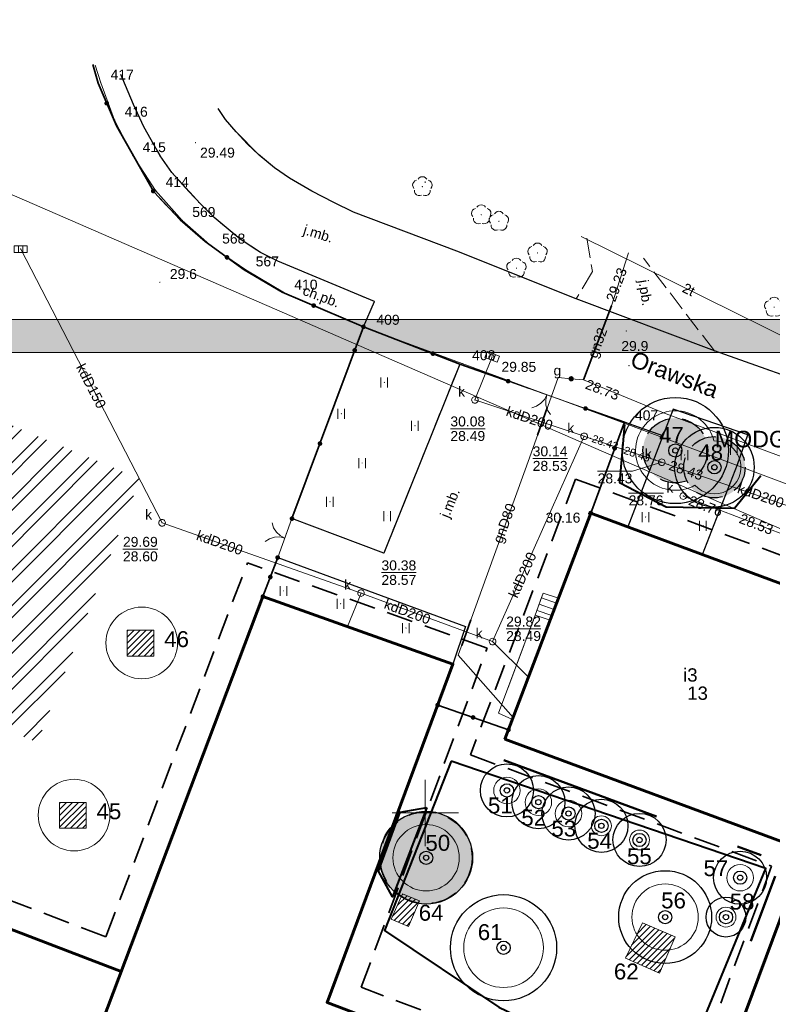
# Model space of a CAD drawing. Extents: x 5468194 to 5468404, y 5919486 to 5919674.
# Tile 8 of 15: x 5468269 to 5468326, y 5919586 to 5919660. Entities that reach past the tile are written whole.
import ezdxf
from ezdxf.enums import TextEntityAlignment as Align

# ---------------------------------------------------------------- set-up
doc = ezdxf.new("R2010")
doc.units = 0
doc.header["$PDSIZE"] = 0.75
doc.linetypes.add('PRZER2-1', pattern=[3, 2, -1])
doc.linetypes.add('PRZER3-1', pattern=[4, 3, -1])
doc.layers.get('0').update_dxf_attribs({"color": 253, "linetype": 'CONTINUOUS', "lineweight": 13})
for name, color, linetype, lineweight in [('GEPPGD', 253, 'CONTINUOUS', 18), ('GEPPGD_O', 253, 'CONTINUOUS', 18), ('GESBLO', 253, 'CONTINUOUS', 18), ('GESBZO', 253, 'CONTINUOUS', 50), ('GESBZO_O', 253, 'CONTINUOUS', 50), ('GESDZI', 30, 'CONTINUOUS', 18), ('GESSCH', 253, 'CONTINUOUS', 18), ('GOSRBG', 253, 'CONTINUOUS', 18), ('GOSRBG_O', 253, 'CONTINUOUS', 18), ('GSLKBR', 253, 'CONTINUOUS', 18), ('GSLKOG', 253, 'CONTINUOUS', 35), ('GSLKRW', 253, 'CONTINUOUS', 25), ('GSPPRB', 253, 'CONTINUOUS', 20), ('GSPRDL', 253, 'CONTINUOUS', 18), ('GSPWPN', 253, 'CONTINUOUS', 13), ('GSPWPN_O', 253, 'CONTINUOUS', 13), ('GSPWPS', 253, 'CONTINUOUS', 13), ('GSPWPS_O', 253, 'CONTINUOUS', 13), ('GSSKOA', 253, 'PRZER3-1', 18), ('GSSKOA_O', 253, 'PRZER3-1', 18), ('GSSKOD', 253, 'PRZER2-1', 18), ('GSSKOD_O', 253, 'PRZER2-1', 18), ('GSSUTR', 253, 'PRZER2-1', 18), ('GTGTXT', 253, 'CONTINUOUS', 18), ('GTGTXT_O', 253, 'CONTINUOUS', 18), ('GULGPR', 253, 'CONTINUOUS', 18), ('GULGPR_O', 253, 'CONTINUOUS', 18), ('GULKPR', 253, 'CONTINUOUS', 18), ('GULKPR_O', 253, 'CONTINUOUS', 18), ('GULLOB', 253, 'CONTINUOUS', 35), ('GULTPR', 253, 'CONTINUOUS', 18), ('GULTPR_O', 253, 'CONTINUOUS', 18), ('GUPGZA', 253, 'CONTINUOUS', 18), ('GUPGZA_O', 253, 'CONTINUOUS', 18), ('GUPIWZ', 253, 'CONTINUOUS', 18), ('GUPIWZ_O', 253, 'CONTINUOUS', 18), ('GUPKKS', 253, 'CONTINUOUS', 18), ('GUPKSD', 253, 'CONTINUOUS', 18), ('GUPPRZ', 253, 'CONTINUOUS', 18), ('GUPPRZ_O', 253, 'CONTINUOUS', 18), ('ZZ_budynek - termomodernizacja', 250, 'CONTINUOUS', 60), ('ZZ_drzewo nanoszone ręcznie', 34, 'CONTINUOUS', 30), ('ZZ_grupa krzewów', 250, 'CONTINUOUS', 13), ('ZZ_grupa krzewów_szraf', 250, 'CONTINUOUS', 13), ('ZZ_korona', 250, 'CONTINUOUS', 13), ('ZZ_miejsce składowania materiałów', 150, 'CONTINUOUS', 13), ('ZZ_ogrodzenie ochronne', 190, 'CONTINUOUS', 40), ('ZZ_prace ręczne', 1, 'CONTINUOUS', 40), ('ZZ_ramka', 250, 'CONTINUOUS', 13), ('ZZ_strefa NSOD', 30, 'PRZER2-1', 30), ('ZZ_strefa SOD', 2, 'CONTINUOUS', 30), ('ZZ_szalowanie wykopów', 32, 'CONTINUOUS', 50), ('ZZ_waloryzacja B', 5, 'CONTINUOUS', 30), ('ZZ_waloryzacja C', 6, 'CONTINUOUS', 30), ('ZZ_waloryzacja D', 1, 'CONTINUOUS', 30), ('ZZ_zakres oddziaływania prac', 40, 'PRZER2-1', 35)]:
    doc.layers.add(name, color=color, linetype=linetype, lineweight=lineweight)
doc.styles.add('GEO-INFO', font='arial.ttf')
pattern_1 = [(45, (0, 0), (-0.224506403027, 0.224506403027), [])]

# ---------------------------------------------------------------- blocks, each defined once
blk = doc.blocks.new('KOLO')
blk.add_hatch(color=0).paths.add_polyline_path([(-0.5, 0), (-0.482963, -0.12941), (-0.433013, -0.25), (-0.353553, -0.353553), (-0.25, -0.433013), (-0.12941, -0.482963), (0, -0.5), (0.12941, -0.482963), (0.25, -0.433013), (0.353553, -0.353553), (0.433013, -0.25), (0.482963, -0.12941), (0.5, 0), (0.482963, 0.12941), (0.433013, 0.25), (0.353553, 0.353553), (0.25, 0.433013), (0.12941, 0.482963), (0, 0.5), (-0.12941, 0.482963), (-0.25, 0.433013), (-0.353553, 0.353553), (-0.433013, 0.25), (-0.482963, 0.12941)])
blk = doc.blocks.new('EPPGN')
blk.add_hatch(color=0).paths.add_polyline_path([(0, -0.09), (0.027812, -0.085595), (0.052901, -0.072812), (0.072812, -0.052901), (0.085595, -0.027812), (0.09, 0), (0.085595, 0.027812), (0.072812, 0.052901), (0.052901, 0.072812), (0.027812, 0.085595), (0, 0.09), (-0.027812, 0.085595), (-0.052901, 0.072812), (-0.072812, 0.052901), (-0.085595, 0.027812), (-0.09, 0), (-0.085595, -0.027812), (-0.072812, -0.052901), (-0.052901, -0.072812), (-0.027812, -0.085595)])
blk = doc.blocks.new('POINT')
at = {"color": 0}
blk.add_point((0, 0), dxfattribs=at)
blk = doc.blocks.new('SLBRA')
at = {"color": 0}
for points in [[(1.732051, 1), (1.414214, 0.585786), (1, 0.267949), (0.517638, 0.068148), (0, 0)], [(0, 0), (0.517638, -0.068148), (1, -0.267949), (1.414214, -0.585786), (1.732051, -1)]]:
    blk.add_lwpolyline(points, dxfattribs=at)
blk = doc.blocks.new('SPTRW')
at = {"color": 0}
for points in [[(-0.51332, 0.7233), (-0.51332, -0.7767)], [(0.48668, -0.7767), (0.48668, 0.7233)]]:
    blk.add_lwpolyline(points, dxfattribs=at)
blk = doc.blocks.new('SPDLP')
blk.add_hatch(color=0).paths.add_polyline_path([(0, -0.09), (0.027812, -0.085595), (0.052901, -0.072812), (0.072812, -0.052901), (0.085595, -0.027812), (0.09, 0), (0.085595, 0.027812), (0.072812, 0.052901), (0.052901, 0.072812), (0.027812, 0.085595), (0, 0.09), (-0.027812, 0.085595), (-0.052901, 0.072812), (-0.072812, 0.052901), (-0.085595, 0.027812), (-0.09, 0), (-0.085595, -0.027812), (-0.072812, -0.052901), (-0.052901, -0.072812), (-0.027812, -0.085595)])
at = {"color": 0}
for points in [[(-0.648554, 1.126667), (-0.481106, 1.325358), (-0.255912, 1.454989), (0, 1.5), (0.255912, 1.454989), (0.481106, 1.325358), (0.648554, 1.126667)], [(-1.271938, -0.268652), (-1.40916, -0.048001), (-1.462858, 0.20623), (-1.426585, 0.463525), (-1.304695, 0.693003), (-1.11182, 0.867117), (-0.871109, 0.964971)], [(0.871109, 0.964971), (1.11182, 0.867117), (1.304695, 0.693003), (1.426585, 0.463525), (1.462858, 0.20623), (1.40916, -0.048001), (1.271938, -0.268652)], [(-0.137547, -1.292703), (-0.389802, -1.355024), (-0.648184, -1.327532), (-0.881678, -1.213525), (-1.062258, -1.026689), (-1.168249, -0.78945), (-1.186929, -0.530282)], [(1.186929, -0.530282), (1.168249, -0.78945), (1.062258, -1.026689), (0.881678, -1.213525), (0.648184, -1.327532), (0.389802, -1.355024), (0.137547, -1.292703)]]:
    blk.add_lwpolyline(points, dxfattribs=at)
blk = doc.blocks.new('OKRAG_PELNY')
at = {"color": 0}
blk.add_lwpolyline([(0, 0.5), (0.12941, 0.482963), (0.25, 0.433013), (0.353553, 0.353553), (0.433013, 0.25), (0.482963, 0.12941), (0.5, 0), (0.482963, -0.12941), (0.433013, -0.25), (0.353553, -0.353553), (0.25, -0.433013), (0.12941, -0.482963), (0, -0.5), (-0.12941, -0.482963), (-0.25, -0.433013), (-0.353553, -0.353553), (-0.433013, -0.25), (-0.482963, -0.12941), (-0.5, 0), (-0.482963, 0.12941), (-0.433013, 0.25), (-0.353553, 0.353553), (-0.25, 0.433013), (-0.12941, 0.482963)], close=True, dxfattribs=at)
blk = doc.blocks.new('SUUS05')
at = {"color": 0}
blk.add_lwpolyline([(0.5, -0.25), (-0.5, -0.25), (-0.5, 0.25), (0.5, 0.25)], close=True, dxfattribs=at)
for points in [[(-0.175, -0.25), (-0.175, 0.25)], [(0.175, -0.25), (0.175, 0.25)]]:
    blk.add_lwpolyline(points, dxfattribs=at)
blk = doc.blocks.new('drzewo nanoszone ręcznie')
at = {"layer": 'ZZ_drzewo nanoszone ręcznie'}
for radius in [0.5, 0.2]:
    blk.add_circle((0, 0), radius, dxfattribs=at)

msp = doc.modelspace()

# ---------------------------------------------------------------- hatches: boundary and pattern name
at = {"layer": 'ZZ_grupa krzewów_szraf'}
h = msp.add_hatch(dxfattribs=at)
h.set_pattern_fill('ANSI31', color=256, scale=0.1, style=0)
h.set_pattern_definition([(45, (25.44917, 5.84823), (-0.224506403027, 0.224506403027), [])])
h.paths.add_polyline_path([(5468277.542, 5919613.767), (5468279.55, 5919613.767), (5468279.55, 5919611.825), (5468277.542, 5919611.825)])
h = msp.add_hatch(dxfattribs=at)
h.set_pattern_fill('ANSI31', color=256, scale=0.1, style=0)
h.set_pattern_definition([(45, (20.3501, -7.12994), (-0.224506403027, 0.224506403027), [])])
h.paths.add_polyline_path([(5468272.443, 5919600.788), (5468274.451, 5919600.788), (5468274.451, 5919598.847), (5468272.443, 5919598.847)])
h = msp.add_hatch(dxfattribs=at)
h.set_pattern_fill('ANSI31', color=256, scale=0.1, style=0)
h.set_pattern_definition(pattern_1)
h.paths.add_polyline_path([(5468298.282, 5919593.901), (5468297.44, 5919591.983), (5468298.732, 5919591.435), (5468299.565, 5919593.387)])
h = msp.add_hatch(dxfattribs=at)
h.set_pattern_fill('ANSI31', color=256, scale=0.1, style=0)
h.set_pattern_definition(pattern_1)
h.paths.add_polyline_path([(5468316.361, 5919591.718), (5468318.834, 5919590.665), (5468317.661, 5919587.915), (5468315.076, 5919589.063)])
at = {"layer": 'ZZ_miejsce składowania materiałów'}
h = msp.add_hatch(dxfattribs=at)
h.set_pattern_fill('ANSI32', color=256, scale=0.2, style=0)
h.paths.add_polyline_path([(5468258.998, 5919633.336), (5468278.514, 5919625.175), (5468270.78, 5919605.313), (5468250.036, 5919613.763)])
at = {"layer": 'ZZ_ramka', "true_color": 0xffffff}
h = msp.add_hatch(color=7, dxfattribs=at)
h.paths.add_polyline_path([(5468401.523, 5919491.204), (5468201.523, 5919491.204), (5468201.523, 5919634.704), (5468401.523, 5919634.704)], flags=16)
h.paths.add_polyline_path([(5468194.023, 5919637.204), (5468404.023, 5919637.204), (5468404.023, 5919488.704), (5468194.023, 5919488.704)])
at = {"layer": 'ZZ_strefa NSOD', "true_color": 0xffd1a3}
h = msp.add_hatch(color=41, dxfattribs=at)
edge = h.paths.add_edge_path()
edge.add_arc((5468318.844, 5919627.317), 2.44, 0, 360)
h = msp.add_hatch(color=41, dxfattribs=at)
edge = h.paths.add_edge_path()
edge.add_arc((5468321.786, 5919626.058), 2.31, 0, 360)
h = msp.add_hatch(color=41, dxfattribs=at)
edge = h.paths.add_edge_path()
edge.add_arc((5468300.065, 5919596.621), 3.46, 0, 360)

# ---------------------------------------------------------------- linework, layer by layer
at = {"linetype": 'Continuous', "lineweight": 13, "elevation": 100, "flags": 128}
for points in [[(5468300, 5919647.5), (5468300, 5919647.6)], [(5468300, 5919597.5), (5468300, 5919602.5)], [(5468297.5, 5919600), (5468302.5, 5919600)]]:
    msp.add_lwpolyline(points, dxfattribs=at)
at = {"layer": 'GESBLO', "linetype": 'Continuous', "lineweight": 18, "elevation": 10.18}
msp.add_lwpolyline([(5468324.608, 5919550.595), (5468340.223, 5919592.394), (5468344.651, 5919604.234), (5468339.13, 5919606.287), (5468341.233, 5919611.948), (5468335.033, 5919614.243), (5468328.674, 5919597.162), (5468320.465, 5919575.139), (5468292.6, 5919585.725), (5468302.084, 5919611.222), (5468287.766, 5919616.312), (5468277.091, 5919588.06), (5468273.766, 5919579.265), (5468316.018, 5919563.219), (5468312.976, 5919555.043)], close=True, dxfattribs=at)
at = {"layer": 'GESBZO', "linetype": 'Continuous', "lineweight": 50, "elevation": 10.18}
for points in [[(5468335.033, 5919614.243), (5468312.469, 5919622.607), (5468306, 5919605.557), (5468328.674, 5919597.162)], [(5468324.608, 5919550.595), (5468340.223, 5919592.394), (5468363.645, 5919583.746), (5468368.102, 5919595.426), (5468344.651, 5919604.234), (5468339.13, 5919606.287), (5468341.233, 5919611.948), (5468335.033, 5919614.243), (5468328.674, 5919597.162), (5468320.465, 5919575.139), (5468292.6, 5919585.725), (5468302.084, 5919611.222), (5468287.766, 5919616.312), (5468277.091, 5919588.06), (5468273.766, 5919579.265), (5468316.018, 5919563.219), (5468312.976, 5919555.043)], [(5468273.766, 5919579.265), (5468277.091, 5919588.06), (5468245.653, 5919600.081), (5468242.416, 5919591.015)]]:
    msp.add_lwpolyline(points, close=True, dxfattribs=at)
at = {"layer": 'GESDZI', "linetype": 'Continuous', "lineweight": 18, "elevation": 10.22}
for points in [[(5468275.114, 5919656.356), (5468275.54, 5919655.03), (5468276.59, 5919652.23), (5468277.95, 5919649.56), (5468279.68, 5919646.93), (5468281.69, 5919644.67), (5468283.94, 5919642.67), (5468286.47, 5919640.95), (5468289.38, 5919639.2), (5468295.57, 5919636.55), (5468302.78, 5919633.88), (5468315.05, 5919629.35), (5468371.88, 5919608.07), (5468381.59, 5919595.7), (5468386.34, 5919605.41), (5468396.01, 5919601.52), (5468401.165, 5919609.409)], [(5468342.3, 5919490.53), (5468380.89, 5919593.82), (5468381.59, 5919595.7), (5468371.88, 5919608.07), (5468315.05, 5919629.35), (5468302.78, 5919633.88), (5468295.57, 5919636.55), (5468289.38, 5919639.2), (5468286.47, 5919640.95), (5468283.94, 5919642.67), (5468281.69, 5919644.67), (5468279.68, 5919646.93), (5468277.95, 5919649.56), (5468276.59, 5919652.23), (5468275.54, 5919655.03), (5468275.114, 5919656.356)]]:
    msp.add_lwpolyline(points, dxfattribs=at)
at = {"layer": 'GESSCH', "linetype": 'Continuous', "lineweight": 18, "elevation": 10.18}
for points in [[(5468310.03, 5919616.178), (5468308.879, 5919616.573), (5468308.292, 5919614.909), (5468309.406, 5919614.533)], [(5468309.406, 5919614.533), (5468308.292, 5919614.909), (5468305.519, 5919607.52), (5468306.569, 5919607.055)]]:
    msp.add_lwpolyline(points, close=True, dxfattribs=at)
at = {"layer": 'GESSCH', "linetype": 'Continuous', "lineweight": 18, "elevation": 10.18, "flags": 128}
for points in [[(5468308.752, 5919616.213), (5468309.891, 5919615.811)], [(5468308.419, 5919615.269), (5468309.536, 5919614.876)], [(5468308.586, 5919615.741), (5468309.713, 5919615.343)]]:
    msp.add_lwpolyline(points, dxfattribs=at)
at = {"layer": 'GOSRBG', "linetype": 'Continuous', "lineweight": 18, "elevation": 10.04}
msp.add_lwpolyline([(5468265.344, 5919659.794), (5468259.784, 5919650.547), (5468390.529, 5919593.714), (5468400.349, 5919607.998), (5468401.028, 5919609.037)], dxfattribs=at)
at = {"layer": 'GSLKBR', "linetype": 'Continuous', "lineweight": 18, "elevation": 10.18}
for points in [[(5468306.241, 5919632.548), (5468312.074, 5919630.487)], [(5468289.956, 5919622.187), (5468288.877, 5919619.253)]]:
    msp.add_lwpolyline(points, dxfattribs=at)
at = {"layer": 'GSLKOG', "linetype": 'Continuous', "lineweight": 35, "elevation": 10.18}
for points in [[(5468295.342, 5919636.644), (5468289.209, 5919639.264), (5468286.347, 5919640.934), (5468283.418, 5919643.077), (5468281.532, 5919644.7), (5468279.535, 5919646.813), (5468276.73, 5919651.805), (5468275.338, 5919655.011), (5468274.938, 5919656.418)], [(5468289.956, 5919622.187), (5468295.342, 5919636.644), (5468302.596, 5919633.84), (5468306.241, 5919632.548)], [(5468312.074, 5919630.487), (5468315.005, 5919629.455), (5468312.469, 5919622.607)], [(5468287.766, 5919616.312), (5468288.877, 5919619.253)], [(5468300.934, 5919608.132), (5468306.269, 5919606.265)]]:
    msp.add_lwpolyline(points, dxfattribs=at)
at = {"layer": 'GSLKRW', "linetype": 'Continuous', "lineweight": 25, "elevation": 10.18}
for points in [[(5468295.342, 5919636.644), (5468296.183, 5919638.54), (5468288.897, 5919641.603), (5468287.583, 5919642.24), (5468286.049, 5919643.252), (5468284.097, 5919644.883), (5468283, 5919645.953), (5468280.905, 5919648.267), (5468280.013, 5919649.541), (5468278.786, 5919651.727), (5468278.008, 5919653.409), (5468277.216, 5919655.315), (5468277.064, 5919655.67)], [(5468330.71, 5919631.68), (5468321.79, 5919634.83), (5468311.38, 5919638.76), (5468302.387, 5919642.355), (5468294.582, 5919645.29), (5468293.104, 5919646.02), (5468291.447, 5919646.863), (5468289.758, 5919647.853), (5468288.633, 5919648.638), (5468287.431, 5919649.628), (5468285.758, 5919651.331), (5468284.942, 5919652.263), (5468284.399, 5919653.089)], [(5468302.596, 5919633.84), (5468296.871, 5919619.578), (5468289.956, 5919622.187)], [(5468320.878, 5919619.49), (5468323.527, 5919626.276), (5468324.298, 5919628.495), (5468318.67, 5919630.434), (5468317.911, 5919628.431), (5468315.005, 5919629.455)], [(5468317.911, 5919628.431), (5468315.272, 5919621.569)], [(5468288.877, 5919619.253), (5468303.033, 5919614.048), (5468302.084, 5919611.222)]]:
    msp.add_lwpolyline(points, dxfattribs=at)
at = {"layer": 'GSPPRB', "linetype": 'Continuous', "lineweight": 20}
for p in [(5468312.59, 5919640.81, 10.28), (5468311.38, 5919638.76, 10.28), (5468321.79, 5919634.83, 10.28), (5468294.133, 5919614.049, 10.28), (5468307.772, 5919610.228, 10.28), (5468306.622, 5919607.197, 10.28)]:
    msp.add_point(p, dxfattribs=at)
at = {"layer": 'GSSKOA', "linetype": 'PRZER3-1', "lineweight": 18, "ltscale": 0.5, "elevation": 10.18}
for points in [[(5468277.064, 5919655.67), (5468277.216, 5919655.315), (5468278.008, 5919653.409), (5468278.786, 5919651.727), (5468280.013, 5919649.541), (5468280.905, 5919648.267), (5468283, 5919645.953), (5468284.097, 5919644.883), (5468286.049, 5919643.252), (5468287.583, 5919642.24), (5468288.897, 5919641.603), (5468296.183, 5919638.54), (5468295.342, 5919636.644), (5468302.596, 5919633.84), (5468309.533, 5919631.382), (5468317.911, 5919628.431), (5468318.67, 5919630.434), (5468324.298, 5919628.495), (5468323.527, 5919626.276), (5468320.878, 5919619.49), (5468335.033, 5919614.243)], [(5468330.71, 5919631.68), (5468321.79, 5919634.83), (5468311.38, 5919638.76), (5468302.387, 5919642.355), (5468294.582, 5919645.29), (5468293.104, 5919646.02), (5468291.447, 5919646.863), (5468289.758, 5919647.853), (5468288.633, 5919648.638), (5468287.431, 5919649.628), (5468286.603, 5919650.423), (5468285.758, 5919651.331), (5468284.942, 5919652.263), (5468284.399, 5919653.089)], [(5468312.165, 5919643.32), (5468312.59, 5919640.81), (5468311.38, 5919638.76), (5468321.79, 5919634.83), (5468316.443, 5919641.815)], [(5468312.469, 5919622.607), (5468315.005, 5919629.455), (5468312.074, 5919630.487), (5468306.241, 5919632.548), (5468302.596, 5919633.84), (5468296.871, 5919619.578), (5468289.956, 5919622.187), (5468288.877, 5919619.253)], [(5468288.877, 5919619.253), (5468303.033, 5919614.048), (5468302.084, 5919611.222)], [(5468300.934, 5919608.132), (5468306.269, 5919606.265), (5468306.569, 5919607.055), (5468305.519, 5919607.52), (5468308.292, 5919614.909), (5468308.879, 5919616.573), (5468310.03, 5919616.178)]]:
    msp.add_lwpolyline(points, dxfattribs=at)
at = {"layer": 'GSSKOD', "linetype": 'PRZER2-1', "lineweight": 18, "ltscale": 0.5, "elevation": 10.18}
msp.add_lwpolyline([(5468277.064, 5919655.67), (5468277.216, 5919655.315), (5468278.008, 5919653.409), (5468278.786, 5919651.727), (5468280.013, 5919649.541), (5468280.905, 5919648.267), (5468283, 5919645.953), (5468284.097, 5919644.883), (5468286.049, 5919643.252), (5468287.583, 5919642.24), (5468288.897, 5919641.603), (5468296.183, 5919638.54), (5468295.342, 5919636.644), (5468289.209, 5919639.264), (5468286.347, 5919640.934), (5468283.418, 5919643.077), (5468281.532, 5919644.7), (5468279.535, 5919646.813), (5468276.73, 5919651.805), (5468275.338, 5919655.011), (5468274.938, 5919656.418)], dxfattribs=at)
at = {"layer": 'GSSUTR', "linetype": 'PRZER2-1', "lineweight": 18, "ltscale": 0.5, "elevation": 10.1}
for points in [[(5468296.916, 5919632.475), (5468296.906, 5919632.455), (5468296.926, 5919632.455)], [(5468293.674, 5919630.112), (5468293.664, 5919630.092), (5468293.684, 5919630.092)], [(5468299.228, 5919629.21), (5468299.218, 5919629.19), (5468299.238, 5919629.19)], [(5468319.543, 5919626.991), (5468319.533, 5919626.971), (5468319.553, 5919626.971)], [(5468323.263, 5919627.405), (5468323.253, 5919627.385), (5468323.273, 5919627.385)], [(5468295.242, 5919626.387), (5468295.232, 5919626.367), (5468295.252, 5919626.367)], [(5468292.823, 5919623.467), (5468292.813, 5919623.447), (5468292.833, 5919623.447)], [(5468297.128, 5919622.405), (5468297.118, 5919622.385), (5468297.138, 5919622.385)], [(5468316.598, 5919622.32), (5468316.588, 5919622.3), (5468316.608, 5919622.3)], [(5468320.927, 5919621.665), (5468320.917, 5919621.645), (5468320.937, 5919621.645)], [(5468289.324, 5919616.754), (5468289.314, 5919616.734), (5468289.334, 5919616.734)], [(5468293.618, 5919615.777), (5468293.608, 5919615.757), (5468293.628, 5919615.757)], [(5468298.55, 5919613.951), (5468298.54, 5919613.931), (5468298.56, 5919613.931)]]:
    msp.add_lwpolyline(points, close=True, dxfattribs=at)
at = {"layer": 'GULGPR', "linetype": 'Continuous', "lineweight": 18, "elevation": 10.14}
for points in [[(5468311.93, 5919632.65), (5468314.02, 5919638.23), (5468315.308, 5919642.214)], [(5468311.93, 5919632.65), (5468310.996, 5919632.726), (5468310.003, 5919632.825), (5468307.858, 5919626.756), (5468304.255, 5919616.844), (5468302.487, 5919611.905), (5468306.622, 5919607.197)], [(5468311.93, 5919632.65), (5468317.947, 5919630.162), (5468330.422, 5919625.536), (5468349.151, 5919618.632), (5468362.952, 5919613.471), (5468375.881, 5919608.701), (5468388.184, 5919602.932), (5468397.234, 5919598.765)]]:
    msp.add_lwpolyline(points, dxfattribs=at)
at = {"layer": 'GULKPR', "linetype": 'Continuous', "lineweight": 18, "elevation": 10.14}
for points in [[(5468269.51, 5919642.506), (5468280.162, 5919621.869)], [(5468305.038, 5919634.377), (5468303.745, 5919631.133)], [(5468303.745, 5919631.133), (5468311.973, 5919628.389)], [(5468305.07, 5919612.92), (5468311.973, 5919628.389)], [(5468311.973, 5919628.389), (5468312.447, 5919628.23), (5468317.341, 5919626.593), (5468317.815, 5919626.434)], [(5468317.815, 5919626.434), (5468318.287, 5919626.271), (5468337.002, 5919619.816), (5468337.475, 5919619.652)], [(5468319.444, 5919623.888), (5468319.911, 5919623.709), (5468327, 5919620.992), (5468327.5, 5919620.8)], [(5468280.162, 5919621.869), (5468295.156, 5919616.571)], [(5468294.133, 5919614.049), (5468295.156, 5919616.571)], [(5468295.156, 5919616.571), (5468305.07, 5919612.92)], [(5468307.772, 5919610.228), (5468305.07, 5919612.92)]]:
    msp.add_lwpolyline(points, dxfattribs=at)
at = {"layer": 'GULLOB', "linetype": 'Continuous', "lineweight": 35, "elevation": 10.12}
for points in [[(5468314.02, 5919638.23), (5468311.93, 5919632.65)], [(5468309.194, 5919630.535), (5468308.465, 5919628.474)], [(5468303.436, 5919614.555), (5468302.743, 5919612.62)]]:
    msp.add_lwpolyline(points, dxfattribs=at)
at = {"layer": 'GULTPR', "linetype": 'Continuous', "lineweight": 18, "elevation": 10.14}
msp.add_lwpolyline([(5468311.754, 5919643.464), (5468327.95, 5919635.44), (5468341.45, 5919629.63), (5468341.906, 5919629.348)], dxfattribs=at)
at = {"layer": 'GUPPRZ_O', "linetype": 'Continuous', "lineweight": 9, "elevation": 10.8, "flags": 128}
for points in [[(5468301.892, 5919628.964), (5468304.513, 5919628.964)], [(5468308.095, 5919626.71), (5468310.716, 5919626.71)], [(5468312.989, 5919625.769), (5468315.609, 5919625.769), (5468317.815, 5919626.434)], [(5468312.989, 5919625.769), (5468315.609, 5919625.769)], [(5468315.325, 5919624.115), (5468317.946, 5919624.115)], [(5468277.22, 5919619.888), (5468279.841, 5919619.888)], [(5468296.698, 5919618.115), (5468299.319, 5919618.115)], [(5468306.096, 5919613.881), (5468308.717, 5919613.881)]]:
    msp.add_lwpolyline(points, dxfattribs=at)
at = {"layer": 'ZZ_budynek - termomodernizacja', "elevation": 10.18}
for points in [[(5468306, 5919605.557), (5468312.469, 5919622.607), (5468335.033, 5919614.243), (5468320.473, 5919575.136), (5468292.6, 5919585.725), (5468302.084, 5919611.222), (5468287.766, 5919616.312), (5468273.766, 5919579.265), (5468316.018, 5919563.219), (5468312.976, 5919555.043), (5468324.608, 5919550.595), (5468340.223, 5919592.394), (5468363.645, 5919583.746), (5468368.102, 5919595.426), (5468339.13, 5919606.287), (5468341.233, 5919611.948), (5468335.033, 5919614.243)], [(5468306, 5919605.557), (5468328.674, 5919597.162)], [(5468277.089, 5919588.061), (5468245.653, 5919600.081), (5468242.416, 5919591.015), (5468273.766, 5919579.265)]]:
    msp.add_lwpolyline(points, dxfattribs=at)
at = {"layer": 'ZZ_grupa krzewów'}
for points in [[(5468277.542, 5919613.767), (5468279.55, 5919613.767), (5468279.55, 5919611.825), (5468277.542, 5919611.825)], [(5468272.443, 5919600.788), (5468274.451, 5919600.788), (5468274.451, 5919598.847), (5468272.443, 5919598.847)]]:
    msp.add_lwpolyline(points, close=True, dxfattribs=at)
for points in [[(5468298.282, 5919593.901), (5468297.44, 5919591.983), (5468298.732, 5919591.435), (5468299.565, 5919593.387), (5468298.282, 5919593.901)], [(5468316.361, 5919591.718), (5468318.834, 5919590.665), (5468317.661, 5919587.915), (5468315.076, 5919589.063), (5468316.361, 5919591.718)]]:
    msp.add_lwpolyline(points, dxfattribs=at)
at = {"layer": 'ZZ_grupa krzewów_szraf', "color": 32}
for centre in [(5468278.634, 5919612.816), (5468273.535, 5919599.838)]:
    msp.add_circle(centre, 2.7, dxfattribs=at)
at = {"layer": 'ZZ_korona'}
for centre, radius in [((5468306.154, 5919601.698), 1), ((5468308.522, 5919600.812), 1), ((5468310.792, 5919599.959), 1), ((5468313.272, 5919599.031), 0.75), ((5468300.065, 5919596.621), 2.5), ((5468316.145, 5919597.964), 0.75), ((5468323.725, 5919595.122), 1), ((5468318.074, 5919592.149), 2.5), ((5468305.898, 5919589.842), 3), ((5468322.659, 5919592.149), 0.75)]:
    msp.add_circle(centre, radius, dxfattribs=at)
for centre, radius, start, end in [((5468318.844, 5919627.317), 3, 14.27976, 299.35518), ((5468321.786, 5919626.058), 2, 222.65084, 90.98409)]:
    msp.add_arc(centre, radius, start, end, dxfattribs=at)
at = {"layer": 'ZZ_ogrodzenie ochronne'}
for points in [[(5468315.012, 5919629.269), (5468314.628, 5919624.908), (5468318.161, 5919623.071), (5468323.293, 5919622.975), (5468325.291, 5919625.435)], [(5468301.96, 5919603.912), (5468296.935, 5919591.143), (5468305.554, 5919585.357), (5468317.874, 5919579.459), (5468318.806, 5919579.16), (5468325.662, 5919595.82), (5468301.96, 5919603.912)]]:
    msp.add_lwpolyline(points, dxfattribs=at)
at = {"layer": 'ZZ_prace ręczne'}
msp.add_lwpolyline([(5468300.107, 5919600.418), (5468297.519, 5919593.67), (5468296.479, 5919595.605), (5468298.109, 5919600.065), (5468300.107, 5919600.418)], dxfattribs=at)
at = {"layer": 'ZZ_ramka', "elevation": 10.06}
for points in [[(5468194.023, 5919637.204), (5468404.023, 5919637.204), (5468404.023, 5919488.704), (5468194.023, 5919488.704)], [(5468401.523, 5919491.204), (5468201.523, 5919491.204), (5468201.523, 5919634.704), (5468401.523, 5919634.704)]]:
    msp.add_lwpolyline(points, close=True, dxfattribs=at)
at = {"layer": 'ZZ_strefa NSOD'}
for centre, radius in [((5468318.844, 5919627.317), 2.44), ((5468321.786, 5919626.058), 2.31), ((5468300.065, 5919596.621), 3.46)]:
    msp.add_circle(centre, radius, dxfattribs=at)
at = {"layer": 'ZZ_strefa SOD'}
for centre, radius in [((5468318.844, 5919627.317), 4), ((5468321.786, 5919626.058), 3), ((5468306.154, 5919601.698), 2), ((5468308.522, 5919600.812), 2), ((5468310.792, 5919599.959), 2), ((5468313.272, 5919599.031), 2), ((5468300.065, 5919596.621), 3.5), ((5468316.145, 5919597.964), 2), ((5468323.725, 5919595.122), 2), ((5468318.074, 5919592.149), 3.5), ((5468305.898, 5919589.842), 4), ((5468322.659, 5919592.149), 1.5)]:
    msp.add_circle(centre, radius, dxfattribs=at)
at = {"layer": 'ZZ_szalowanie wykopów'}
for points in [[(5468305.921, 5919603.969), (5468317.422, 5919599.731)], [(5468323.52, 5919597.465), (5468325.314, 5919596.815)], [(5468326.355, 5919595.234), (5468324.542, 5919590.334)]]:
    msp.add_lwpolyline(points, dxfattribs=at)
at = {"layer": 'ZZ_zakres oddziaływania prac', "elevation": 10.18}
for points in [[(5468311.317, 5919625.169), (5468303.4, 5919604.384)], [(5468311.317, 5919625.169), (5468349.375, 5919611.051)], [(5468275.933, 5919590.652), (5468286.595, 5919618.849)], [(5468304.667, 5919612.428), (5468286.595, 5919618.849)], [(5468295.163, 5919586.858), (5468304.667, 5919612.428)], [(5468303.4, 5919604.384), (5468326.1, 5919595.982)], [(5468275.933, 5919590.652), (5468244.459, 5919602.686)], [(5468326.1, 5919595.982), (5468319.3, 5919577.726)], [(5468319.3, 5919577.726), (5468295.163, 5919586.858)]]:
    msp.add_lwpolyline(points, dxfattribs=at)

# ---------------------------------------------------------------- block references
at = {"layer": 'GEPPGD', "lineweight": 18, "xscale": 0.5, "yscale": 0.5}
for p in [(5468275.54, 5919655.03, 10.24), (5468276.59, 5919652.23, 10.24), (5468277.95, 5919649.56, 10.24), (5468279.68, 5919646.93, 10.24), (5468281.69, 5919644.67, 10.24), (5468283.94, 5919642.67, 10.24), (5468286.47, 5919640.95, 10.24), (5468289.38, 5919639.2, 10.24), (5468295.57, 5919636.55, 10.24), (5468302.78, 5919633.88, 10.24), (5468315.05, 5919629.35, 10.24)]:
    msp.add_blockref('EPPGN', p, dxfattribs=at)
at = {"layer": 'GSLKBR', "lineweight": 18, "xscale": 0.75, "yscale": 0.75}
for p, rotation in [((5468309.157, 5919631.518, 10.18), 250.5368865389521), ((5468289.416, 5919620.72, 10.18), 159.8035132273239)]:
    msp.add_blockref('SLBRA', p, dxfattribs=dict(at, rotation=rotation))
at = {"layer": 'GSLKOG', "lineweight": 35, "xscale": 0.35, "yscale": 0.35}
for p in [(5468275.994, 5919653.499, 10.18), (5468279.499, 5919646.877, 10.18), (5468285.058, 5919641.878, 10.18), (5468291.589, 5919638.247, 10.18), (5468295.342, 5919636.644, 10.18), (5468294.682, 5919634.872, 10.18), (5468300.573, 5919634.622, 10.18), (5468306.241, 5919632.548, 10.18), (5468312.074, 5919630.487, 10.18), (5468292.063, 5919627.844, 10.18), (5468314.276, 5919627.488, 10.18), (5468312.469, 5919622.607, 10.18), (5468289.956, 5919622.187, 10.18), (5468288.877, 5919619.253, 10.18), (5468288.321, 5919617.782, 10.18), (5468287.766, 5919616.312, 10.18), (5468300.934, 5919608.132, 10.18), (5468303.602, 5919607.199, 10.18), (5468306.269, 5919606.265, 10.18)]:
    msp.add_blockref('KOLO', p, dxfattribs=at)
at = {"layer": 'GSPRDL', "lineweight": 18, "xscale": 0.5, "yscale": 0.5}
for p in [(5468299.78, 5919647.21, 10.12), (5468304.22, 5919645.09, 10.12), (5468305.55, 5919644.6, 10.12), (5468308.46, 5919642.21, 10.12), (5468306.87, 5919641.07, 10.12), (5468326.29, 5919638.13, 10.12)]:
    msp.add_blockref('SPDLP', p, dxfattribs=at)
at = {"layer": 'GSPWPN', "lineweight": 13, "xscale": 0.09, "yscale": 0.09}
for p in [(5468280, 5919640, 10.08), (5468315.143, 5919636.33, 10.08)]:
    msp.add_blockref('KOLO', p, dxfattribs=at)
at = {"layer": 'GSPWPS', "lineweight": 13, "xscale": 0.09, "yscale": 0.09}
for p in [(5468282.69, 5919650.523, 10.08), (5468312.294, 5919622.561, 10.08)]:
    msp.add_blockref('KOLO', p, dxfattribs=at)
at = {"layer": 'GSSUTR', "lineweight": 18, "xscale": 0.5, "yscale": 0.5}
for p in [(5468296.916, 5919632.465, 10.1), (5468293.674, 5919630.102, 10.1), (5468299.228, 5919629.2, 10.1), (5468323.263, 5919627.395, 10.1), (5468319.543, 5919626.981, 10.1), (5468295.242, 5919626.377, 10.1), (5468292.823, 5919623.457, 10.1), (5468297.128, 5919622.395, 10.1), (5468316.598, 5919622.31, 10.1), (5468320.927, 5919621.655, 10.1), (5468289.324, 5919616.744, 10.1), (5468293.618, 5919615.767, 10.1), (5468298.55, 5919613.941, 10.1)]:
    msp.add_blockref('SPTRW', p, dxfattribs=at)
at = {"layer": 'GTGTXT', "lineweight": 18}
msp.add_blockref('POINT', (5468315.348, 5919633.704, 10.02), dxfattribs=at)
at = {"layer": 'GUPGZA', "lineweight": 18, "xscale": 0.4, "yscale": 0.4, "rotation": 293.7323367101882}
msp.add_blockref('KOLO', (5468310.996, 5919632.726, 10.16), dxfattribs=at)
at = {"layer": 'GUPIWZ', "lineweight": 18, "xscale": 0.5, "yscale": 0.5}
for p in [(5468303.745, 5919631.133, 10.18), (5468311.973, 5919628.389, 10.18), (5468317.815, 5919626.434, 10.18), (5468319.444, 5919623.888, 10.18), (5468280.162, 5919621.869, 10.18), (5468295.156, 5919616.571, 10.18), (5468305.07, 5919612.92, 10.18)]:
    msp.add_blockref('OKRAG_PELNY', p, dxfattribs=at)
at = {"layer": 'GUPKKS', "lineweight": 18}
msp.add_blockref('SUUS05', (5468269.51, 5919642.506, 10.16), dxfattribs=at)
at = {"layer": 'GUPKKS', "lineweight": 18, "rotation": 339.3553280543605}
msp.add_blockref('SUUS05', (5468305.038, 5919634.377, 10.16), dxfattribs=at)
at = {"layer": 'GUPKSD', "lineweight": 18, "xscale": 0.5, "yscale": 0.5}
for p in [(5468303.745, 5919631.133, 10.16), (5468311.973, 5919628.389, 10.16), (5468317.815, 5919626.434, 10.16), (5468319.444, 5919623.888, 10.16), (5468280.162, 5919621.869, 10.16), (5468295.156, 5919616.571, 10.16), (5468305.07, 5919612.92, 10.16)]:
    msp.add_blockref('POINT', p, dxfattribs=at)
at = {"layer": 'GUPPRZ', "lineweight": 18}
for p in [(5468269.51, 5919642.506, 10.16), (5468314.02, 5919638.23, 10.16), (5468305.038, 5919634.377, 10.16), (5468311.93, 5919632.65, 10.16), (5468303.745, 5919631.133, 10.16), (5468311.973, 5919628.389, 10.16), (5468312.447, 5919628.23, 10.16), (5468317.341, 5919626.593, 10.16), (5468317.815, 5919626.434, 10.16), (5468318.287, 5919626.271, 10.16), (5468319.444, 5919623.888, 10.16), (5468319.911, 5919623.709, 10.16), (5468280.162, 5919621.869, 10.16), (5468295.156, 5919616.571, 10.16), (5468305.07, 5919612.92, 10.16)]:
    msp.add_blockref('POINT', p, dxfattribs=at)
at = {"layer": 'ZZ_drzewo nanoszone ręcznie'}
for p in [(5468318.844, 5919627.317), (5468321.786, 5919626.058), (5468306.154, 5919601.698), (5468308.522, 5919600.812), (5468310.792, 5919599.959), (5468313.272, 5919599.031), (5468316.145, 5919597.964), (5468300.065, 5919596.621), (5468323.725, 5919595.122), (5468318.074, 5919592.149), (5468322.659, 5919592.149), (5468305.898, 5919589.842)]:
    msp.add_blockref('drzewo nanoszone ręcznie', p, dxfattribs=at)

# ---------------------------------------------------------------- texts
at = {"layer": 'GEPPGD_O', "linetype": 'Continuous', "lineweight": 0, "style": 'GEO-INFO'}
for s, p in [('417', (5468276.29, 5919655.28, 10.8)), ('416', (5468277.34, 5919652.48, 10.8)), ('415', (5468278.7, 5919649.81, 10.8)), ('414', (5468280.43, 5919647.18, 10.8)), ('569', (5468282.44, 5919644.92, 10.8)), ('568', (5468284.69, 5919642.92, 10.8)), ('567', (5468287.22, 5919641.2, 10.8)), ('410', (5468290.13, 5919639.45, 10.8)), ('409', (5468296.32, 5919636.8, 10.8)), ('408', (5468303.53, 5919634.13, 10.8)), ('407', (5468315.8, 5919629.6, 10.8))]:
    msp.add_text(s, height=0.75, dxfattribs=at).set_placement(p)
at = {"layer": 'GESBZO_O', "linetype": 'Continuous', "lineweight": 0, "style": 'GEO-INFO'}
msp.add_text('i3', height=1, dxfattribs=at).set_placement((5468320.517, 5919609.903, 10.8), align=Align.RIGHT)
msp.add_text('13', height=1, dxfattribs=at).set_placement((5468320.517, 5919609.528, 10.8), align=Align.TOP_CENTER)
at = {"layer": 'GOSRBG_O', "linetype": 'Continuous', "lineweight": 0, "style": 'GEO-INFO'}
msp.add_text('MODGiK.354.118.2015', height=1.25, dxfattribs=at).set_placement((5468330.899, 5919628.181, 10.8), align=Align.MIDDLE_CENTER)
at = {"layer": 'GSPWPN_O', "linetype": 'Continuous', "lineweight": 0, "style": 'GEO-INFO'}
for s, p in [('29.6', (5468280.75, 5919640.25, 10.8)), ('29.9', (5468314.773, 5919634.821, 10.8))]:
    msp.add_text(s, height=0.75, dxfattribs=at).set_placement(p)
at = {"layer": 'GSPWPS_O', "linetype": 'Continuous', "lineweight": 0, "style": 'GEO-INFO'}
for s, p in [('29.49', (5468283.029, 5919649.399, 10.8)), ('30.16', (5468309.067, 5919621.887, 10.8))]:
    msp.add_text(s, height=0.75, dxfattribs=at).set_placement(p)
at = {"layer": 'GSSKOA_O', "linetype": 'Continuous', "lineweight": 0, "style": 'GEO-INFO'}
for rotation, p in [(342.83091, (5468291.91, 5919643.575, 10.8)), (67.94931, (5468301.941, 5919623.328, 10.8))]:
    msp.add_text('j.mb.', height=0.75, rotation=rotation, dxfattribs=at).set_placement(p, align=Align.MIDDLE)
msp.add_text('j.pb.', height=0.75, rotation=278.79742, dxfattribs=at).set_placement((5468316.585, 5919639.212, 10.8), align=Align.MIDDLE_CENTER)
at = {"layer": 'GSSKOD_O', "linetype": 'Continuous', "lineweight": 0, "style": 'GEO-INFO'}
msp.add_text('ch.pb.', height=0.75, rotation=339.38206, dxfattribs=at).set_placement((5468292.131, 5919638.848, 10.8), align=Align.MIDDLE)
at = {"layer": 'GTGTXT_O', "linetype": 'Continuous', "lineweight": 0, "style": 'GEO-INFO'}
msp.add_text('Orawska', height=1.25, rotation=339.02671, dxfattribs=at).set_placement((5468315.348, 5919633.704, 10.8))
at = {"layer": 'GULGPR_O', "linetype": 'Continuous', "lineweight": 0, "style": 'GEO-INFO'}
msp.add_text('gn32', height=0.75, rotation=69.46646, dxfattribs=at).set_placement((5468312.975, 5919635.44, 10.8), align=Align.MIDDLE_CENTER)
msp.add_text('gnD80', height=0.75, rotation=70.02133, dxfattribs=at).set_placement((5468306.056, 5919621.8, 10.8), align=Align.MIDDLE)
at = {"layer": 'GULKPR_O', "linetype": 'Continuous', "lineweight": 0, "style": 'GEO-INFO'}
for s, rotation, p in [('kdD150', 297.30049, (5468274.836, 5919632.188, 10.8)), ('kdD200', 341.55459, (5468307.859, 5919629.761, 10.8)), ('kdD200', 340.96777, (5468325.284, 5919623.925, 10.8)), ('kdD200', 340.53858, (5468284.517, 5919620.38, 10.8)), ('kdD200', 65.9518, (5468307.312, 5919617.95, 10.8)), ('kdD200', 339.78133, (5468298.658, 5919615.185, 10.8))]:
    msp.add_text(s, height=0.75, rotation=rotation, dxfattribs=at).set_placement(p, align=Align.MIDDLE)
at = {"layer": 'GULTPR_O', "linetype": 'Continuous', "lineweight": 0, "style": 'GEO-INFO'}
msp.add_text('2t', height=0.75, rotation=333.64316, dxfattribs=at).set_placement((5468319.852, 5919639.452, 10.8), align=Align.MIDDLE_CENTER)
at = {"layer": 'GUPGZA_O', "linetype": 'Continuous', "lineweight": 0, "style": 'GEO-INFO'}
msp.add_text('g', height=0.75, dxfattribs=at).set_placement((5468310.246, 5919632.976, 10.8), align=Align.RIGHT)
at = {"layer": 'GUPIWZ_O', "linetype": 'Continuous', "lineweight": 0, "style": 'GEO-INFO'}
for p in [(5468302.995, 5919631.383, 10.8), (5468311.223, 5919628.639, 10.8), (5468317.065, 5919626.684, 10.8), (5468318.694, 5919624.138, 10.8), (5468279.412, 5919622.119, 10.8), (5468294.406, 5919616.821, 10.8), (5468304.32, 5919613.17, 10.8)]:
    msp.add_text('k', height=0.75, dxfattribs=at).set_placement(p, align=Align.RIGHT)
at = {"layer": 'GUPPRZ_O', "linetype": 'Continuous', "lineweight": 0, "style": 'GEO-INFO'}
for s, height, rotation, p in [('29.23', 0.75, 69.46646, (5468313.947, 5919638.593, 10.8)), ('28.73', 0.75, 339.49768, (5468312.12, 5919632.359, 10.8)), ('28.43', 0.5812, 341.50168, (5468312.587, 5919628.254, 10.8)), ('28.43', 0.5872, 341.50168, (5468314.982, 5919627.376, 10.8)), ('28.43', 0.75, 341.50168, (5468318.404, 5919626.247, 10.8)), ('28.76', 0.75, 339.02798, (5468319.908, 5919623.598, 10.8)), ('28.53', 0.75, 339.02798, (5468323.719, 5919622.239, 10.8))]:
    msp.add_text(s, height=height, rotation=rotation, dxfattribs=at).set_placement(p, align=Align.MIDDLE_LEFT)
for s, p in [('29.85', (5468305.74, 5919633.627, 10.8)), ('28.43', (5468312.989, 5919625.216)), ('28.76', (5468315.325, 5919623.562))]:
    msp.add_text(s, height=0.75, dxfattribs=at).set_placement(p, align=Align.MIDDLE_LEFT)
for s, p in [('30.08', (5468301.892, 5919629.136)), ('28.49', (5468301.892, 5919628.041)), ('30.14', (5468308.095, 5919626.882)), ('28.53', (5468308.095, 5919625.787)), ('29.69', (5468277.22, 5919620.061)), ('28.60', (5468277.22, 5919618.966)), ('30.38', (5468296.698, 5919618.288)), ('28.57', (5468296.698, 5919617.193)), ('29.82', (5468306.096, 5919614.054)), ('28.49', (5468306.096, 5919612.959))]:
    msp.add_text(s, height=0.75, dxfattribs=at).set_placement(p)
at = {"layer": 'ZZ_waloryzacja B', "char_height": 1.2, "attachment_point": 1}
for s, insert in [('{\\fArial|b0|i0|c238|p34;47}', (5468317.615, 5919629.102)), ('{\\fArial|b0|i0|c238|p34;48}', (5468320.573, 5919627.775)), ('{\\fArial|b0|i0|c238|p34;46}', (5468280.327, 5919613.702)), ('{\\fArial|b0|i0|c238|p34;51}', (5468304.721, 5919601.166)), ('{\\fArial|b0|i0|c238|p34;45}', (5468275.228, 5919600.724)), ('{\\fArial|b0|i0|c238|p34;52}', (5468307.24, 5919600.242)), ('{\\fArial|b0|i0|c238|p34;53}', (5468309.505, 5919599.427)), ('{\\fArial|b0|i0|c238|p34;50}', (5468300.01, 5919598.347)), ('{\\fArial|b0|i0|c238|p34;54}', (5468312.206, 5919598.504)), ('{\\fArial|b0|i0|c238|p34;57}', (5468320.965, 5919596.439)), ('{\\fArial|b0|i0|c238|p34;56}', (5468317.776, 5919594.007)), ('{\\fArial|b0|i0|c238|p34;58}', (5468322.943, 5919593.916)), ('{\\fArial|b0|i0|c238|p34;64}', (5468299.507, 5919593.078)), ('{\\fArial|b0|i0|c238|p34;62}', (5468314.213, 5919588.652))]:
    msp.add_mtext(s, dxfattribs=dict(at, insert=insert))
at = {"layer": 'ZZ_waloryzacja C', "insert": (5468303.957, 5919591.619), "char_height": 1.2, "attachment_point": 1}
msp.add_mtext('{\\fArial|b0|i0|c238|p34;61}', dxfattribs=at)
at = {"layer": 'ZZ_waloryzacja D', "insert": (5468315.2, 5919597.342), "char_height": 1.2, "attachment_point": 1}
msp.add_mtext('{\\fArial|b0|i0|c238|p34;55}', dxfattribs=at)

doc.saveas('drawing.dxf')
